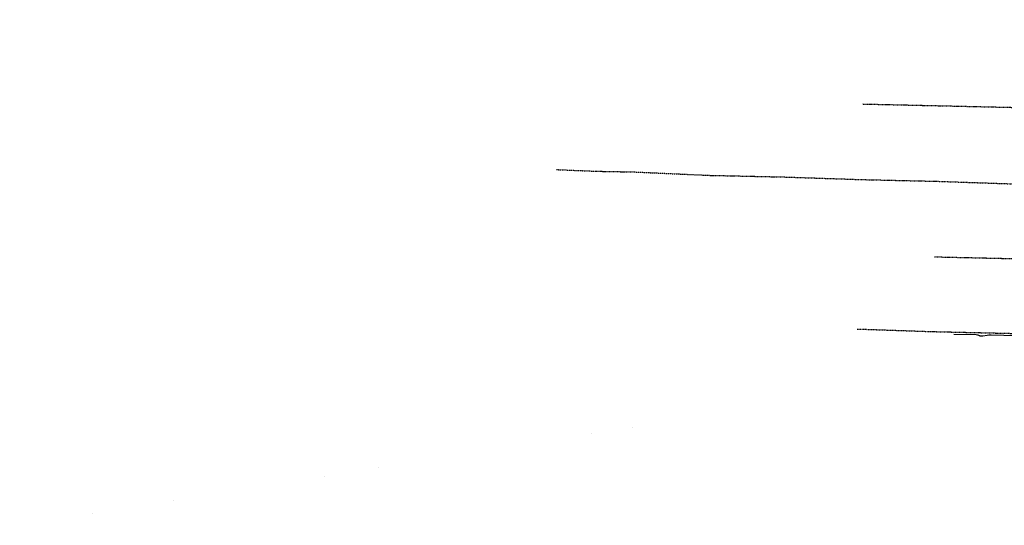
# Model space of a CAD drawing. Header units: feet. Extents: x 0 to 202804, y -79218 to 133300.
# Tile 1 of 27: x 0 to 70268, y 3181 to 39240. Entities that reach past the tile are written whole.
import ezdxf

# ---------------------------------------------------------------- set-up
doc = ezdxf.new("R2010")
doc.units = ezdxf.units.FT
doc.header["$MEASUREMENT"] = 0
doc.linetypes.add('HIDDEN2', pattern=[0.1875, 0.125, -0.0625])
doc.linetypes.add('PHANTOM', pattern=[2.5, 1.25, -0.25, 0.25, -0.25, 0.25, -0.25])
for name, color, linetype in [('COUNTY-LINE', 5, 'PHANTOM'), ('SECTION', 8, 'HIDDEN2'), ('TWP-RD', 6, 'Continuous')]:
    doc.layers.add(name, color=color, linetype=linetype)

msp = doc.modelspace()

# ---------------------------------------------------------------- linework, layer by layer
at = {"layer": 'COUNTY-LINE', "const_width": 0.04, "flags": 128}
msp.add_lwpolyline([(0, 3181), (6697, 4260), (11656, 5063), (19717, 6365), (19717, 6365), (26451, 7410), (26451, 7410), (30171, 7985), (38972, 9411), (38972, 9411), (41329, 9792), (45664, 10441), (48836, 10923), (49821, 11061), (50324, 11418), (51095, 12961), (51419, 13755), (51419, 13755), (51923, 14993), (52295, 15498), (52822, 15558), (53347, 15445), (53856, 15393), (54375, 15143), (54881, 15001), (55402, 14981), (56999, 14451), (57510, 14364), (58018, 14336), (58521, 14144), (59028, 13742), (59028, 13742), (59381, 13235), (59308, 12719), (58798, 12427), (58281, 12315), (57774, 12142), (56754, 11316), (56244, 11031), (55938, 10777), (59629, 10733), (59629, 10733), (63670, 10735), (65641, 10735), (65641, 10735), (66736, 10734), (76601, 10718), (79757, 10706), (84217, 10644), (88211, 10614), (91817, 10612), (91817, 10612), (96563, 10542), (100161, 10490), (103226, 10473), (106485, 10429), (109548, 10413), (110697, 10405), (113037, 10393), (113037, 10393), (113142, 13755), (113142, 13755), (113210, 15931), (113446, 24160), (113692, 34091), (113770, 37023), (113770, 37023), (124395, 36690), (124451, 39212), (124451, 39212), (128703, 39218), (134010, 39198), (139719, 39172), (144933, 39160), (148816, 39181), (155366, 39206), (155366, 39206), (158658, 39232), (165930, 39240)], dxfattribs=at)
at = {"layer": 'SECTION'}
for points in [[(60181, 33228), (70860, 32988), (75720, 32742), (75720, 32742), (76216, 32725), (87057, 32469), (92430, 32292), (97832, 32165), (97871, 32164)], [(38314, 28550), (41114, 28434), (41112, 28434), (43786, 28385), (49177, 28142), (54628, 28021), (60079, 27839), (65409, 27718), (76051, 27356)], [(65286, 22328), (70679, 22207), (75858, 22073), (75851, 22073), (81371, 21918), (86748, 21761), (92245, 21554), (97540, 21384), (102871, 21254), (107996, 21107)], [(59770, 17180), (59776, 17180), (65106, 16998), (75926, 16752)]]:
    msp.add_lwpolyline(points, dxfattribs=at)
at = {"layer": 'TWP-RD', "linetype": 'Continuous'}
msp.add_lwpolyline([(73085, 16663), (70233, 16728), (69327, 16741), (69162, 16733), (69051, 16714), (69050, 16714), (69050, 16714), (68743, 16665), (68727, 16664), (68718, 16664), (68540, 16680), (68522, 16686), (68506, 16690), (68411, 16735), (68353, 16743), (68259, 16754), (66661, 16792)], dxfattribs=at)

doc.saveas('drawing.dxf')
